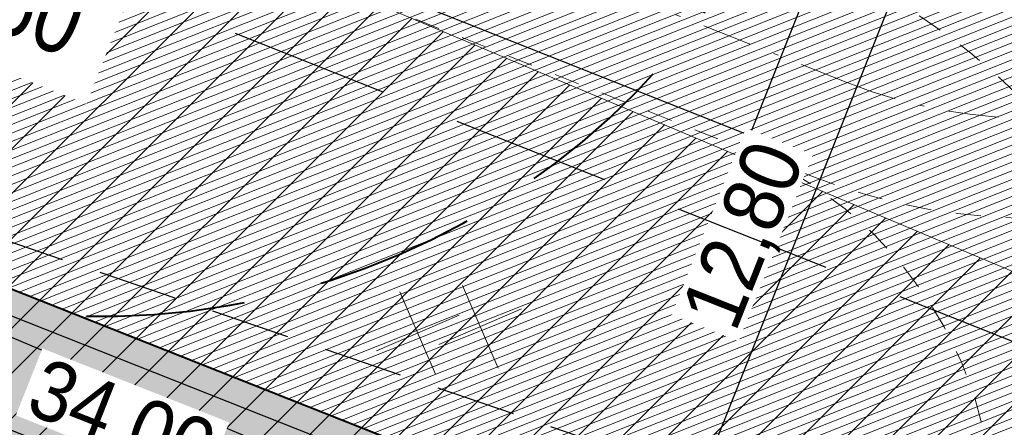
# Model space of a CAD drawing. Header units: millimetres. Extents: x -420 to 7389807, y 100 to 5530098.
# Tile 10 of 19: x 925.1 to 944.79, y 346.54 to 354.69. Entities that reach past the tile are written whole.
import ezdxf
from ezdxf import colors
from ezdxf.entities.mleader import LeaderData, LeaderLine
from ezdxf.math import Vec2, Vec3

# ---------------------------------------------------------------- set-up
doc = ezdxf.new("R2010")
doc.units = ezdxf.units.MM
for name, pattern in [('DASHDOTX2', [2, 1, -0.5, 0, -0.5]), ('DASHED2', [9.524999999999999, 6.35, -3.175]), ('HIDDEN', [0.375, 0.25, -0.125]), ('HIDDEN2', [4.762499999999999, 3.175, -1.5875]), ('sm05_500', [1, 0.5, -0.5])]:
    doc.linetypes.add(name, pattern=pattern)
for name, color, linetype, lineweight in [('_krawężnik', 50, 'sm05_500', 20), ('_wymiary', 7, 'Continuous', 9), ('A_OGODZENIE', 200, 'Continuous', 30), ('A_Z_drogi grube', 7, 'Continuous', 40), ('A_Z_hatch_kreskowanie', 252, 'Continuous', 9), ('A_Z_podkład mapa tiff', 7, 'Continuous', 15), ('A_Z_sieć_kan_sanit', 36, 'Continuous', 40), ('A_Z_sieć_wodna', 160, 'Continuous', 30), ('A_Z_urządzenia proj PZT', 7, 'Continuous', 15), ('A_Z_zieleń_trawa', 95, 'Continuous', 9)]:
    doc.layers.add(name, color=color, linetype=linetype, lineweight=lineweight)
doc.layers.add('_niewidoczna', color=121, linetype='Continuous', lineweight=30, plot=False)
doc.layers.add('A_Z_sieć_elektryczna_strefa', color=7, linetype='Continuous', lineweight=5, true_color=0xff8484)
doc.styles.add('1_100', font='arial.ttf', dxfattribs={"width": 0.8, "height": 25})
doc.styles.add('ARIAL_B', font='txt')
doc.styles.get("Standard").update_dxf_attribs({"font": 'arial.ttf', "width": 0.9})
doc.linetypes.add('OGRODZENIE1', pattern='A,0.25,-0.1,[133,ltypeshp.shx,S=0.1,R=0,X=-0.1,Y=0],-0.1,1', length=1.45)
doc.dimstyles.new('1_500', dxfattribs={"dimtxt": 1.2, "dimasz": 1, "dimexe": 1, "dimexo": 0.625, "dimgap": 0.2, "dimtad": 1, "dimzin": 0, "dimtxsty": 'Standard', "dimblk": 'ARCHTICK', "dimblk1": 'ARCHTICK', "dimblk2": 'ARCHTICK', "dimcen": 1, "dimclrd": 256, "dimclre": 256, "dimclrt": 256, "dimadec": 0, "dimazin": 0, "dimtfac": 1, "dimtmove": 1, "dimatfit": 3, "dimldrblk": 'ARCHTICK', "dimfxl": 1, "dimfxlon": 1, "dimtfill": 1, "dimarcsym": 1})
picture_1 = doc.add_image_def('image1.tiff', size_in_pixel=(3306, 2337))

# ---------------------------------------------------------------- blocks, each defined once
blk = doc.blocks.new('_ArchTick')
at = {"color": 0, "linetype": 'ByBlock', "const_width": 0.15}
blk.add_lwpolyline([(-0.5, -0.5), (0.5, 0.5)], dxfattribs=at)
blk = doc.blocks.new('*D14')
at = {"layer": '_wymiary', "lineweight": -2}
for p, q in [((941.9378083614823, 356.3294094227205), (943.7969412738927, 355.5921002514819)), ((942.8673748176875, 355.9607548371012), (938.1486036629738, 344.0623232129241)), ((937.2190372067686, 344.4309777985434), (939.0781701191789, 343.6936686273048))]:
    blk.add_line(p, q, dxfattribs=at)
at = {"layer": 'Defpoints', "color": 0}
for p in [(935.776897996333, 358.7727504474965), (935.1842694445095, 345.2379415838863), (938.1486036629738, 344.0623232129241)]:
    blk.add_point(p, dxfattribs=at)
at = {"layer": '_wymiary', "lineweight": -2}
for p, rotation in [((942.8673748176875, 355.9607548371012), 68.36733399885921), ((938.1486036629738, 344.0623232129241), 248.3673339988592)]:
    blk.add_blockref('_ArchTick', p, dxfattribs=dict(at, rotation=rotation))
at = {"layer": '_wymiary', "insert": (939.6517228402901, 350.3511237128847), "char_height": 1.2, "attachment_point": 5, "rotation": 68.36733399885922, "bg_fill": 3, "box_fill_scale": 1.1, "bg_fill_color": 257, "bg_fill_transparency": 0}
blk.add_mtext('12,80', dxfattribs=at)
blk = doc.blocks.new('*D45')
at = {"layer": '_wymiary', "lineweight": -2}
for p, q in [((911.3447490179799, 352.9426968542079), (910.6074401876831, 351.0835638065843)), ((942.5813553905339, 339.4788806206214), (910.9760946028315, 352.0131303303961)), ((942.9500098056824, 340.4084471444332), (942.2127009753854, 338.5493140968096))]:
    blk.add_line(p, q, dxfattribs=at)
at = {"layer": 'Defpoints', "color": 0}
for p in [(911.9443511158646, 354.454600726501), (910.9760946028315, 352.0131303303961), (943.5496120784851, 341.9203514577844)]:
    blk.add_point(p, dxfattribs=at)
at = {"layer": '_wymiary', "lineweight": -2}
for p, rotation in [((910.9760946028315, 352.0131303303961), 158.3673445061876), ((942.5813553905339, 339.4788806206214), 338.3673445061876)]:
    blk.add_blockref('_ArchTick', p, dxfattribs=dict(at, rotation=rotation))
at = {"layer": '_wymiary', "insert": (927.1183095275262, 346.6022719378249), "char_height": 1.2, "attachment_point": 5, "rotation": 338.3673445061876, "bg_fill": 3, "box_fill_scale": 1.1, "bg_fill_color": 257, "bg_fill_transparency": 0}
blk.add_mtext('34,00', dxfattribs=at)
blk = doc.blocks.new('*D50')
at = {"layer": '_wymiary', "lineweight": -2}
for p, q in [((908.2578119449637, 345.1589481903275), (907.5205031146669, 343.2998151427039)), ((907.8891575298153, 344.2293816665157), (939.4944183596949, 331.695131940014)), ((939.8630727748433, 332.6246984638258), (939.1257639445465, 330.7655654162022))]:
    blk.add_line(p, q, dxfattribs=at)
at = {"layer": 'Defpoints', "color": 0}
for p in [(911.9186450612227, 354.389782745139), (943.5496128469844, 341.9203534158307), (939.4944183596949, 331.695131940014)]:
    blk.add_point(p, dxfattribs=at)
at = {"layer": '_wymiary', "lineweight": -2}
for p, rotation in [((907.8891575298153, 344.2293816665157), 158.3673445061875), ((939.4944183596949, 331.695131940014), 338.3673445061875)]:
    blk.add_blockref('_ArchTick', p, dxfattribs=dict(at, rotation=rotation))
at = {"layer": '_wymiary', "insert": (924.0313724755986, 338.818523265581), "char_height": 1.2, "attachment_point": 5, "rotation": 338.3673445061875, "bg_fill": 3, "box_fill_scale": 1.1, "bg_fill_color": 257, "bg_fill_transparency": 0}
blk.add_mtext('34,00', dxfattribs=at)
blk = doc.blocks.new('_Dot')
at = {"color": 0, "linetype": 'ByBlock', "lineweight": -2}
blk.add_line((-0.5, 0), (-1, 0), dxfattribs=at)
at = {"color": 0, "linetype": 'ByBlock', "const_width": 0.5}
blk.add_lwpolyline([(-0.25, 0, 1), (0.25, 0, 1)], format="xyb", close=True, dxfattribs=at)
blk = doc.blocks.new('*D66')
at = {"layer": '_wymiary', "lineweight": -2}
for p, q in [((884.0815909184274, 352.0125231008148), (883.5986363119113, 350.7947472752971)), ((1147.241674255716, 247.3129979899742), (883.9672907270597, 351.7243137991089)), ((1147.355974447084, 247.6012072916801), (1146.873019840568, 246.3834314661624))]:
    blk.add_line(p, q, dxfattribs=at)
at = {"layer": 'Defpoints', "color": 0}
for p in [(884.3119999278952, 352.5935021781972), (883.9672907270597, 351.7243137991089), (1147.586383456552, 248.1821863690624)]:
    blk.add_point(p, dxfattribs=at)
at = {"layer": '_wymiary', "lineweight": -2}
for p, rotation in [((883.9672907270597, 351.7243137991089), 158.3673445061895), ((1147.241674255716, 247.3129979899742), 338.3673445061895)]:
    blk.add_blockref('_ArchTick', p, dxfattribs=dict(at, rotation=rotation))
at = {"layer": '_wymiary', "insert": (1007.845915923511, 303.58654743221), "char_height": 1.2, "attachment_point": 5, "rotation": 338.36734450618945, "bg_fill": 3, "box_fill_scale": 1.1, "bg_fill_color": 257, "bg_fill_transparency": 0}
blk.add_mtext('283,00', dxfattribs=at)
blk = doc.blocks.new('wyburzenia')
at = {"color": 1, "ltscale": 2}
for points in [[(-1.272792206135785, 1.272792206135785), (1.272792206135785, -1.272792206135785)], [(1.272792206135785, 1.272792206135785), (-1.272792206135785, -1.272792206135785)]]:
    blk.add_lwpolyline(points, dxfattribs=at)

msp = doc.modelspace()

# ---------------------------------------------------------------- hatches: boundary and pattern name
at = {"layer": 'A_Z_hatch_kreskowanie'}
h = msp.add_hatch(dxfattribs=at)
h.set_pattern_fill('ANSI31', color=256, scale=0.05, angle=358.3353577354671)
h.set_pattern_definition([(381.7026588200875, (1890.730470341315, 346.2210043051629), (-0.05870414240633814, 0.1474970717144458), [])])
h.paths.add_polyline_path([(907.0932663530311, 395.1062217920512), (968.444652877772, 370.7750189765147), (955.1691945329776, 337.312170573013), (905.437386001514, 357.0351830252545), (904.6435158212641, 362.1909885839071), (895.4772403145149, 365.8262294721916)])
at = {"layer": 'A_Z_sieć_elektryczna_strefa', "transparency": 33554508}
h = msp.add_hatch(dxfattribs=at)
h.set_pattern_fill('ANSI31', color=256, scale=0.2)
h.set_pattern_definition([(45, (750.8043739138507, 243.5266941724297), (-0.4490128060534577, 0.4490128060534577), [])])
h.paths.add_polyline_path([(1158.878430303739, 261.583857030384), (1158.598954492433, 243.5266941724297), (1154.295684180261, 243.9434890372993), (1115.730771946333, 257.4598740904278), (1093.540781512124, 267.381427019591), (897.7257209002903, 350.0575696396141), (813.4830990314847, 383.7020613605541), (750.8043739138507, 411.84949910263), (751.0908401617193, 431.4525673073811), (820.5111998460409, 400.2776311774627), (904.5650948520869, 366.7085124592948), (1100.715851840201, 283.8906336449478), (1122.392734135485, 274.198500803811), (1158.196294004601, 261.6499255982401)])

# ---------------------------------------------------------------- linework, layer by layer
at = {"layer": '_krawężnik'}
for points in [[(956.4996976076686, 358.2987298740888), (956.4996976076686, 358.2987298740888, -0.4141865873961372), (940.9214525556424, 351.5688148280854), (921.8977942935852, 359.1133603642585, -0.4142135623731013), (915.166851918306, 374.6920128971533), (915.166851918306, 374.6920128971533)], [(947.7330709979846, 340.2624373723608), (947.7330709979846, 340.2624373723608, 0.4141865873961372), (941.0017212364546, 355.8400625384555)], [(944.0146693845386, 341.7367132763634, 0.4141865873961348), (939.527102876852, 352.1217967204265)]]:
    msp.add_lwpolyline(points, format="xyb", dxfattribs=at)
at = {"layer": '_krawężnik', "linetype": 'DASHDOTX2'}
msp.add_lwpolyline([(954.6406326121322, 359.036210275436), (954.6406326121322, 359.036210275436, -0.4141865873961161), (941.6587617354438, 353.4279477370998), (922.6351034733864, 360.972493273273, -0.4142135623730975), (917.0259848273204, 373.954703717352)], format="xyb", dxfattribs=at)
at = {"layer": '_krawężnik'}
msp.add_lwpolyline([(942.0353456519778, 351.6649410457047), (942.0353456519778, 351.6649410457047)], close=True, dxfattribs=at)
msp.add_open_spline([(952.7686396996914, 359.7412109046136), (952.4603101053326, 358.9586168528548), (951.9181994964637, 357.5842648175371), (951.0297971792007, 355.5880383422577), (949.9715543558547, 353.6221155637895), (948.6727376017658, 351.4271213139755), (947.6396861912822, 349.6579655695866), (946.4759025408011, 347.4898618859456), (945.4710425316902, 345.3307130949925), (944.3596084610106, 342.6354312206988), (943.7570247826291, 341.0965596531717), (943.4579219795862, 340.3328201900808)], degree=3, knots=[0, 0, 0, 0, 2.519131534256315, 4.498141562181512, 6.991141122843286, 9.609406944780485, 12.22767276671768, 12.99780698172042, 16.64004190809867, 19.0947085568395, 21.54937520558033, 21.54937520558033, 21.54937520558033, 21.54937520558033], dxfattribs=at)
at = {"layer": '_niewidoczna'}
msp.add_lwpolyline([(1159.466592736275, 252.4847745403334), (1156.245989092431, 252.7967073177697), (1119.061753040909, 265.8291874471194), (1097.128316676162, 275.6360303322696), (901.145407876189, 358.3830410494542), (816.9971494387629, 391.9898462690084), (754.4913382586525, 420.05963271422)], dxfattribs=at)
at = {"layer": 'A_OGODZENIE', "linetype": 'OGRODZENIE1', "ltscale": 3}
msp.add_lwpolyline([(943.0399274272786, 341.584572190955), (912.2107737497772, 353.8110592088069)], dxfattribs=at)
at = {"layer": 'A_Z_drogi grube'}
msp.add_lwpolyline([(907.0932663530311, 395.1062217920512), (968.444652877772, 370.7750189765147), (955.1691945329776, 337.312170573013), (905.437386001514, 357.0351830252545), (904.6435158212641, 362.1909885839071), (895.4772403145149, 365.8262294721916)], close=True, dxfattribs=at)
at = {"layer": 'A_Z_sieć_elektryczna_strefa'}
msp.add_lwpolyline([(751.0908401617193, 431.4525673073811), (820.5111998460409, 400.2776311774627), (904.5650948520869, 366.7085124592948), (1100.715851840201, 283.8906336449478), (1122.392734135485, 274.198500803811), (1158.196294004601, 261.6499255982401), (1158.878430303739, 261.583857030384)], dxfattribs=at)
at = {"layer": 'A_Z_urządzenia proj PZT', "lineweight": 25}
msp.add_lwpolyline([(929.6465250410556, 359.5903532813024), (940.8013199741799, 355.166491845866), (939.6953546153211, 352.3777931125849), (928.5405596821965, 356.8016545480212)], close=True, dxfattribs=at)

# ---------------------------------------------------------------- pictures from other files: only their frames are drawn
at = {"layer": 'A_Z_podkład mapa tiff'}
image = msp.add_image(picture_1, insert=(743.5877335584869, 215.9958086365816), size_in_units=(419.80593849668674, 296.7593703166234), rotation=-0.44367172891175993, dxfattribs=dict(at, fade=20))
image.dxf.flags = 7

# ---------------------------------------------------------------- next in the draw order: dimensions: what is measured, and where the dimension line sits
at = {"layer": '_wymiary'}
dim = msp.add_linear_dim(base=(938.1486036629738, 344.0623232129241), p1=(935.776897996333, 358.7727504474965), p2=(935.1842694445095, 345.2379415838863), angle=68.367333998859, dimstyle='1_500', dxfattribs=at)
dim.commit()
dim.dimension.update_dxf_attribs({"geometry": '*D14', "text_midpoint": (939.6517228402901, 350.3511237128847)})

# ---------------------------------------------------------------- next in the draw order: hatches: boundary and pattern name
at = {"layer": 'A_Z_hatch_kreskowanie'}
h = msp.add_hatch(dxfattribs=at)
h.set_pattern_fill('APPIANRN', color=256, scale=0.0025, angle=358)
h.set_pattern_definition([(336.3671910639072, (1885.149869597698, 339.4787091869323), (0.1590967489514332, 0.36359041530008), []), (426.3671910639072, (1885.149869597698, 339.4787091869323), (-0.1172319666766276, 0.4845039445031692), [0.396875, -0.396875])])
edge = h.paths.add_edge_path()
edge.add_line((943.5496138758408, 341.920353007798), (942.8524392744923, 342.1968445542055))
edge.add_line((942.8524392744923, 342.1968445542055), (942.2994448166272, 340.8024654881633))
edge.add_ellipse((936.4896557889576, 343.1065599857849), major_axis=(-6.250000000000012, 0), ratio=1, start_angle=428.3673010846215, end_angle=518.3673010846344, ccw=False)
edge.add_line((934.1855612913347, 337.2967709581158), (915.5942356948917, 344.6698715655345))
edge.add_ellipse((917.8983301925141, 350.4796605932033), major_axis=(-6.249999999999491, 0), ratio=1, start_angle=338.36730108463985, end_angle=428.3673010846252, ccw=False)
edge.add_line((912.0885411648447, 352.7837550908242), (912.641525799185, 354.1781093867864))
edge.add_line((912.641525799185, 354.1781093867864), (911.9443511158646, 354.454600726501))
edge.add_line((911.9443511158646, 354.454600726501), (911.3913664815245, 353.0602464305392))
edge.add_ellipse((917.8983301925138, 350.4796605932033), major_axis=(6.99999999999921, 0), ratio=1, start_angle=158.3673010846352, end_angle=248.3673010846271)
edge.add_line((915.317744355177, 343.9726968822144), (933.9090699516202, 336.5995962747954))
edge.add_ellipse((936.4896557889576, 343.1065599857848), major_axis=(6.999999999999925, 0), ratio=1, start_angle=248.3673010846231, end_angle=338.3673010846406)
edge.add_line((942.9966194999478, 340.5259741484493), (943.5496138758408, 341.920353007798))
edge = h.paths.add_edge_path()
edge.add_line((894.8672869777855, 352.0831095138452), (895.6045972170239, 353.9422420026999))
edge.add_line((895.6045972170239, 353.9422420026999), (898.3932959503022, 352.8362766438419))
edge.add_ellipse((900.2365715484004, 357.4841078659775), major_axis=(5.000000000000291, 0), ratio=1, start_angle=248.3673010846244, end_angle=338.3673010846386)
edge.add_line((904.8844027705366, 355.6408322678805), (905.4373849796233, 357.0351834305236))
edge.add_line((905.4373849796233, 357.0351834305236), (907.296518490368, 356.2978727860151))
edge.add_line((907.296518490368, 356.2978727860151), (906.7435352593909, 354.9035220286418))
edge.add_ellipse((900.2365715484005, 357.4841078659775), major_axis=(-7.000000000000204, 0), ratio=1, start_angle=428.36730108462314, end_angle=518.36730108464, ccw=False)
edge.add_line((897.655985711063, 350.9771441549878), (894.8672869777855, 352.0831095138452))
edge = h.paths.add_edge_path()
edge.add_line((948.1982476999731, 340.0767636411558), (950.056579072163, 339.3397709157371))
edge.add_line((950.056579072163, 339.3397709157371), (949.503583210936, 337.945388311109))
edge.add_ellipse((954.1514144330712, 336.1021127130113), major_axis=(4.999999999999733, 0), ratio=1, start_angle=158.3673010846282, end_angle=248.3673010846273)
edge.add_line((952.3081388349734, 331.4542814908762), (954.1672713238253, 330.7169712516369))
edge.add_line((954.1672713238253, 330.7169712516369), (953.4299610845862, 328.8578387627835))
edge.add_line((953.4299610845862, 328.8578387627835), (951.570828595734, 329.5951490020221))
edge.add_ellipse((954.1514144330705, 336.1021127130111), major_axis=(-6.999999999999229, 0), ratio=1, start_angle=338.36730108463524, end_angle=428.3673010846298, ccw=False)
edge.add_line((947.6444507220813, 338.6826985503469), (948.1982476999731, 340.0767636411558))
h = msp.add_hatch(dxfattribs=at)
h.set_pattern_fill('ANSI31', color=256, scale=0.05, angle=358.3353577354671)
h.set_pattern_definition([(381.7025487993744, (1844.276985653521, 266.6329658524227), (-0.05870385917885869, 0.1474971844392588), [])])
edge = h.paths.add_edge_path()
edge.add_line((1147.838433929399, 255.160991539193), (1148.960890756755, 254.8118638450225))
edge.add_line((1148.960890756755, 254.8118638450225), (1147.149482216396, 246.0748753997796))
edge.add_line((1147.149482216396, 246.0748753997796), (1132.086258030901, 250.988899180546))
edge.add_ellipse((1134.257241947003, 257.6437341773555), major_axis=(-6.999999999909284, 0), ratio=1, start_angle=427.91121950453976, end_angle=431.93229854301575, ccw=False)
edge.add_line((1131.624942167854, 251.1575181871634), (951.9918812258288, 324.0493116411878))
edge.add_line((951.9918812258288, 324.0493116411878), (916.0233356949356, 338.3140147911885))
edge.add_ellipse((913.442749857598, 331.8070510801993), major_axis=(6.999999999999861, 0), ratio=1, start_angle=68.36730108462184, end_angle=98.89709974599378)
edge.add_line((912.3601272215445, 338.7228249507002), (909.2287741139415, 338.2326305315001))
edge.add_line((909.2287741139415, 338.2326305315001), (903.5788964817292, 340.4868982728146))
edge.add_ellipse((895.3559909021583, 336.8285073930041), major_axis=(9.000000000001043, 0), ratio=1, start_angle=23.98439873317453, end_angle=68.36730108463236)
edge.add_line((898.6738869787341, 345.1946035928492), (883.7283489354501, 351.121829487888))
edge.add_line((883.7283489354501, 351.121829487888), (885.5716245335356, 355.7696607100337))
edge.add_line((885.5716245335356, 355.7696607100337), (897.655985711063, 350.9771441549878))
edge.add_ellipse((900.2365715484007, 357.4841078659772), major_axis=(7.000000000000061, 0), ratio=1, start_angle=248.3673010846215, end_angle=338.3673010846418)
edge.add_line((906.7435352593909, 354.9035220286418), (907.2965190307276, 356.2978741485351))
edge.add_line((907.2965190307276, 356.2978741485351), (911.9443511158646, 354.454600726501))
edge.add_line((911.9443511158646, 354.454600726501), (911.3913664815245, 353.0602464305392))
edge.add_ellipse((917.8983301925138, 350.4796605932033), major_axis=(6.99999999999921, 0), ratio=1, start_angle=158.3673010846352, end_angle=248.3673010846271)
edge.add_line((915.317744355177, 343.9726968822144), (933.9090699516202, 336.5995962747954))
edge.add_ellipse((936.4896557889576, 343.1065599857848), major_axis=(6.999999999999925, 0), ratio=1, start_angle=248.3673010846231, end_angle=338.3673010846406)
edge.add_line((942.9966194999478, 340.5259741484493), (943.5496130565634, 341.9203539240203))
edge.add_line((943.5496130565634, 341.9203539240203), (948.1974471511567, 340.077082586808))
edge.add_line((948.1974471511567, 340.077082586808), (947.6444507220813, 338.6826985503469))
edge.add_ellipse((954.151414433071, 336.1021127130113), major_axis=(6.999999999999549, 0), ratio=1, start_angle=158.3673010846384, end_angle=248.367301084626)
edge.add_line((951.5708285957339, 329.5951490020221), (953.8684309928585, 328.6838785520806))
edge.add_line((953.8684309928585, 328.6838785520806), (1133.342514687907, 255.8565344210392))
edge.add_ellipse((1135.974814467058, 262.3427504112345), major_axis=(6.999999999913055, 0), ratio=1, start_angle=247.9112195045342, end_angle=251.9322985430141)
edge.add_line((1133.803830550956, 255.6879154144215), (1141.317853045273, 253.2366417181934))
edge.add_ellipse((1143.178696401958, 258.9407860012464), major_axis=(6.000000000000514, 0), ratio=1, start_angle=251.9322985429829, end_angle=320.9524047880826)
at = {"layer": 'A_Z_zieleń_trawa'}
h = msp.add_hatch(dxfattribs=at)
h.set_pattern_fill('AR-CONC', color=256, scale=0.015, angle=358)
h.set_pattern_definition([(386.3673339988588, (1852.013183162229, 375.055093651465), (2.407741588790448, -1.314524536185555), [0.28575, -3.14325]), (691.3673339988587, (1852.013183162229, 375.055093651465), (0.664522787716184, 2.837427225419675), [0.2286, -2.51460876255]), (436.8187786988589, (1852.213827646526, 374.9455502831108), (3.072264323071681, 1.522902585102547), [0.242850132, -2.671353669]), (382.5515339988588, (1852.318647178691, 375.75318801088), (3.472368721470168, -2.207763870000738), [0.428625, -4.714874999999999]), (433.0028916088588, (1852.608011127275, 375.5692081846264), (4.750202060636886, 1.972605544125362), [0.3642753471, -4.0070341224]), (687.5514851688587, (1852.318647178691, 375.75318801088), (4.750202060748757, 1.972605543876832), [0.34289950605, -3.7718959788]), (357.3673339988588, (1852.591328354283, 375.4259324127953), (1.468559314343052, -2.316998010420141), [0.28575, -3.14325]), (662.3673339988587, (1852.591328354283, 375.4259324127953), (1.956819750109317, 2.159493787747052), [0.2286, -2.5146]), (407.8187789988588, (1852.713708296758, 375.2328492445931), (3.42537906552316, -0.1575042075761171), [0.242850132, -2.671349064]), (373.8673339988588, (1852.013183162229, 375.055093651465), (0.5508791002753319, 1.143384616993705), [0, -2.48412, 0, -2.5527, 0, -2.524125]), (343.8673339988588, (1852.013183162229, 375.055093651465), (1.520629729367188, 0.9748915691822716), [0, -1.45542, 0, -2.42697, 0, -0.962025]), (303.8673339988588, (1851.234807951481, 375.3956860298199), (1.828840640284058, -0.8940403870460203), [0, -0.9525, 0, -2.9718, 0, -3.94335]), (293.8673339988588, (1850.885760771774, 375.5484180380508), (2.1884847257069, -0.5413000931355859), [0, -1.23825, 0, -1.97358, 0, -2.80035])])
h.paths.add_polyline_path([(968.444652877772, 370.7750189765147), (955.1691945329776, 337.312170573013), (905.4698295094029, 357.0223146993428), (904.6435158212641, 362.1909885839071), (895.4772403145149, 365.8262294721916), (907.0932663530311, 395.1062217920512)])
edge = h.paths.add_edge_path()
edge.add_line((943.3061274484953, 340.6282598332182), (943.7820067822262, 341.8281926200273))
edge.add_line((943.7820067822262, 341.8281926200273), (950.9861436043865, 338.9711160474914))
edge.add_line((950.9861436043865, 338.9711160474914), (950.1705878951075, 336.9146825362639))
edge.add_arc((954.8184201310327, 335.0714096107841), 4.999999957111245, 158.3673338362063, 231.6146535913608)
edge.add_line((951.7136835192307, 331.1521481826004), (937.7557403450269, 336.6877397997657))
edge.add_arc((937.4963384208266, 342.932354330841), 6.249999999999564, 272.3787049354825, 338.3673010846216)
edge = h.paths.add_edge_path()
edge.add_line((973.7587628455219, 375.5571748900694), (955.3495543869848, 329.7102042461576))
edge.add_line((955.3495543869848, 329.7102042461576), (914.9094980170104, 345.748258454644))
edge.add_arc((918.1733614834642, 351.0783770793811), 6.25003754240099, 158.3674266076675, 238.5190518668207, ccw=False)
edge.add_line((912.3635325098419, 353.3824726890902), (912.6739679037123, 354.1652375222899))
edge.add_line((912.6739679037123, 354.1652375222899), (905.4698295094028, 357.0223146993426))
edge.add_line((905.4698295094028, 357.0223146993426), (904.814634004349, 355.3702350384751))
edge.add_arc((900.1668027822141, 357.2135106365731), 4.999999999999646, 251.1851352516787, 338.3673010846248, ccw=False)
edge.add_line((898.5542463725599, 352.4806825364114), (895.9893033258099, 353.3546030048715))
edge.add_line((895.9893033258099, 353.3546030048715), (895.9540692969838, 353.2657601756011))
edge.add_line((895.9540692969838, 353.2657601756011), (885.7199583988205, 357.3244890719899))
edge.add_line((885.7199583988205, 357.3244890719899), (901.6766501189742, 402.4729458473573))
edge.add_line((901.6766501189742, 402.4729458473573), (973.7587628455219, 375.5571748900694))

# ---------------------------------------------------------------- next in the draw order: linework, layer by layer
at = {"layer": 'A_Z_sieć_wodna', "color": 136, "linetype": 'HIDDEN2', "ltscale": 0.5, "true_color": 0x027587}
msp.add_lwpolyline([(957.5019993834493, 339.0960036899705), (914.9522190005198, 353.658334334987)], dxfattribs=at)

# ---------------------------------------------------------------- next in the draw order: dimensions: what is measured, and where the dimension line sits
at = {"layer": '_wymiary', "color": 2}
dim = msp.add_linear_dim(base=(910.9760946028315, 352.0131303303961), p1=(943.5496120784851, 341.9203514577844), p2=(911.9443511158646, 354.454600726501), angle=338.3673445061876, dimstyle='1_500', dxfattribs=at)
dim.commit()
dim.dimension.update_dxf_attribs({"geometry": '*D45', "text_midpoint": (927.1183095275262, 346.6022719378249)})

# ---------------------------------------------------------------- next in the draw order: dimensions: what is measured, and where the dimension line sits
dim = msp.add_linear_dim(base=(939.4944183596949, 331.695131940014), p1=(911.9186450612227, 354.389782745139), p2=(943.5496128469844, 341.9203534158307), angle=338.3673445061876, dimstyle='1_500', dxfattribs=at)
dim.commit()
dim.dimension.update_dxf_attribs({"geometry": '*D50', "text_midpoint": (924.0313724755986, 338.818523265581)})

# ---------------------------------------------------------------- next in the draw order: linework, layer by layer
at = {"layer": 'A_Z_sieć_kan_sanit', "linetype": 'HIDDEN2', "flags": 128}
msp.add_lwpolyline([(911.2904246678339, 372.0322967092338), (910.5531072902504, 370.1731670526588, 0.4142135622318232), (918.9666993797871, 350.6998142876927), (921.1976549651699, 349.8150334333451, 0.4142135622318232), (940.6710077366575, 358.2286255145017), (941.4083251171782, 360.0877551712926, 0.4142135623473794), (932.9947330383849, 379.5611079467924), (930.7637774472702, 380.4458888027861, 0.4142135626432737)], format="xyb", close=True, dxfattribs=at)
at = {"layer": 'A_Z_sieć_wodna', "linetype": 'HIDDEN', "ltscale": 20}
msp.add_circle((893.4877438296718, 367.5581865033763), 75, dxfattribs=at)

# ---------------------------------------------------------------- next in the draw order: texts
at = {"layer": 'A_Z_sieć_wodna', "linetype": 'Continuous', "insert": (923.1203116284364, 356.5835722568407), "char_height": 1.4, "attachment_point": 2, "rotation": 338.3673663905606, "style": 'ARIAL_B', "bg_fill": 2}
msp.add_mtext('\\pxql;{\\fArial Narrow|b0|i0|c238|p34;proj. w160}', dxfattribs=at)

# ---------------------------------------------------------------- next in the draw order: linework, layer by layer
at = {"layer": 'A_Z_sieć_wodna', "linetype": 'DASHED2', "ltscale": 0.5}
msp.add_lwpolyline([(957.5019993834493, 339.0960036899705), (958.9347443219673, 342.7086792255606), (892.0799627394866, 369.2225050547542)], dxfattribs=at)

# ---------------------------------------------------------------- next in the draw order: leaders
at = {"layer": 'A_Z_sieć_wodna', "linetype": 'Continuous'}
ml = msp.add_multileader_mtext('Standard', dxfattribs=at)
ml.set_content('\\pxsm0.8;do wyłączenia \\Pz eksploatacji', color=256, style='1_100')
ml.set_leader_properties()
ml.set_arrow_properties(name='DOT')
ml.build(insert=Vec2(0, 0))
ml.multileader.update_dxf_attribs({"text_left_attachment_type": 6, "text_right_attachment_type": 6, "text_top_attachment_type": 0, "text_bottom_attachment_type": 0, "arrow_head_size": 0.5})
ctx = ml.context
ctx.base_point, ctx.char_height, ctx.arrow_head_size, ctx.landing_gap_size, ctx.plane_origin, ctx.plane_x_axis, ctx.plane_y_axis = Vec3(917.4856298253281, 347.2486160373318), 1, 0.5, 0.1, Vec3(929.9816066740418, 371.0646270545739), Vec3(0.9295655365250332, -0.3686569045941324), Vec3(0.3686569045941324, 0.9295655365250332)
ctx.left_attachment, ctx.right_attachment = 6, 6
notes = []
notes.append((ctx, [(0, (1, 1, 0), (917.1881688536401, 347.3665862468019), (0.9295655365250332, -0.3686569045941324), 0.3200000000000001, [(0, [(913.2987604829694, 347.8731871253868)], 256, [])])]))
ctx.mtext.insert, ctx.mtext.text_direction, ctx.mtext.rotation, ctx.mtext.line_spacing_factor, ctx.mtext.line_spacing_style, ctx.mtext.flow_direction = Vec3(918.0556274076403, 348.4146056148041), Vec3(0.9295655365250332, -0.3686569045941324), 5.905621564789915, 3, 2, 5
ctx.mtext.has_bg_fill, ctx.mtext.bg_color, ctx.mtext.bg_scale_factor, ctx.mtext.bg_transparency, ctx.mtext.use_window_bg_color = 1, -939524096, 1.5, 0, 1
for ctx, leaders in notes:
    for number, flags, end, landing, length, lines in leaders:
        leader = LeaderData()
        leader.index, (leader.has_last_leader_line, leader.has_dogleg_vector, leader.attachment_direction) = number, flags
        leader.last_leader_point, leader.dogleg_vector, leader.dogleg_length = Vec3(end), Vec3(landing), length
        for number, points, colour, breaks in lines:
            line = LeaderLine()
            line.index, line.vertices, line.color, line.breaks = number, Vec3.list(points), colors.encode_raw_color(colour), breaks
            leader.lines.append(line)
        ctx.leaders.append(leader)

# ---------------------------------------------------------------- next in the draw order: dimensions: what is measured, and where the dimension line sits
at = {"layer": '_wymiary', "color": 2}
dim = msp.add_linear_dim(base=(883.9672907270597, 351.7243137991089), p1=(1147.586383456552, 248.1821863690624), p2=(884.3119999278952, 352.5935021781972), angle=158.3673445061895, text='283,00', dimstyle='1_500', dxfattribs=at)
dim.commit()
dim.dimension.update_dxf_attribs({"geometry": '*D66', "text_midpoint": (1007.506331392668, 302.7302809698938), "dimtype": 161})

# ---------------------------------------------------------------- next in the draw order: block references
at = {"layer": '_wymiary', "color": 2, "xscale": 0.5, "yscale": 0.5, "zscale": 0.5, "rotation": 338.3672764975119}
for p in [(934.3120796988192, 348.5493671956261), (933.0601233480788, 348.4235317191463)]:
    msp.add_blockref('wyburzenia', p, dxfattribs=at)

doc.saveas('drawing.dxf')
